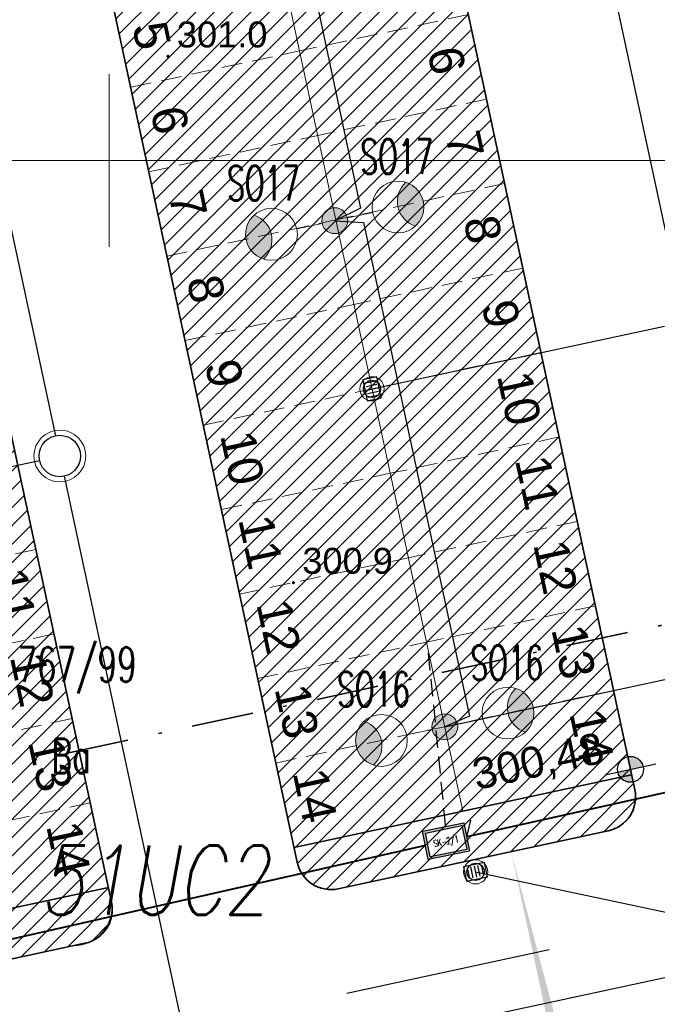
# Model space of a CAD drawing. Header units: metres. Extents: x 6567600 to 13135881, y 5574237 to 11149086.
# Tile 83 of 120: x 6567897 to 6567916, y 5574476 to 5574504. Entities that reach past the tile are written whole.
import ezdxf
from ezdxf.enums import TextEntityAlignment as Align

# ---------------------------------------------------------------- set-up
doc = ezdxf.new("R2010")
doc.units = ezdxf.units.M
for name, pattern in [('SEL_r', [1.5, 1, -0.5]), ('zzzxref_260316$0$PR1183 Chorzów Metalowców V09_TT$0$Kropki i Kreski', [3.6, 1.8, -0.9, 0, -0.9]), ('zzzxref_260316$0$PR1183 Chorzów Metalowców V09_TT$0$Przerywana gęsta', [0.9, 0.6, -0.3])]:
    doc.linetypes.add(name, pattern=pattern)
for name, color, linetype in [('SEL_atrybut_bloku1', 7, 'Continuous'), ('SEL_atrybut_bloku2', 9, 'Continuous'), ('SEN_atrybut_bloku1', 7, 'Continuous'), ('SEN_atrybut_bloku2', 9, 'Continuous'), ('zzzxref_260316$0$_MDCP$0$OTRN_O', 7, 'Continuous'), ('zzzxref_260316$0$PR1183 Chorzów Metalowców V09_TT$0$FORMA - Arch 01 - PZT 1 Strefy', 7, 'Continuous'), ('zzzxref_260316$0$PR1183 Chorzów Metalowców V09_TT$0$FORMA - Arch 01 - PZT-3 Ukształtowanie terenu', 7, 'Continuous'), ('zzzxref_260316$0$PR1183 Chorzów Metalowców V09_TT$0$FORMA - Arch 01 - PZT-3 Zagospodarowanie', 7, 'Continuous'), ('zzzxref_260316$0$PR1183 Chorzów Metalowców V09_TT$0$FORMA - Arch 01 - PZT-5 Opisy ogólne', 7, 'Continuous')]:
    doc.layers.add(name, color=color, linetype=linetype)
for name, color, linetype, lineweight in [('SEL_kanalizacja_kablowa_nN', 1, 'SEL_knN', 40), ('SEL_sieci_kable_nN', 1, 'SEL_eN', 30), ('SEL_sieci_oswietlenie_oprawy', 152, 'Continuous', 20), ('SEL_sieci_pomocnicza_przerywana', 140, 'SEL_r', 25), ('SEN_studnia_kablowa_typ', 30, 'Continuous', 20), ('zzzxref_260316$0$_MDCP$0$EGB_DzialkaEwidencyjna', 7, 'Continuous', 18), ('zzzxref_260316$0$_MDCP$0$EGB_KonturUzytkuGruntowego', 92, 'Continuous', 18), ('zzzxref_260316$0$_MDCP$0$MP_LINIE_REGULAC', 135, 'Continuous', 40), ('zzzxref_260316$0$_MDCP$0$OTRN', 7, 'Continuous', 13), ('zzzxref_260316$0$_MDCP$0$PARRA', 7, 'Continuous', 13), ('zzzxref_260316$0$_MDCP$1$PARSI', 7, 'Continuous', 20), ('zzzxref_260316$0$_TT_KAN_D_II etap', 116, 'Continuous', 25), ('zzzxref_260316$0$_TT_KAN_D_WPUST', 7, 'Continuous', 25)]:
    doc.layers.add(name, color=color, linetype=linetype, lineweight=lineweight)
doc.layers.add('SEL_sieci_kable_nN_oswietlenie', color=7, linetype='SEL_eNN', lineweight=30, true_color=0xff7a7a)
doc.styles.add('ARIAL', font='ARIALN.TTF', dxfattribs={"width": 0.8})
doc.styles.add('ROMANS', font='romans.shx', dxfattribs={"width": 0.8})
doc.styles.add('zzzxref_260316$0$$TD_AUDIT_GENERATED_(9E133)', font='simplex.shx')
doc.styles.add('zzzxref_260316$0$$TD_AUDIT_GENERATED_(9E16A)', font='arial.ttf', dxfattribs={"width": 0.9})
doc.styles.add('zzzxref_260316$0$$TD_AUDIT_GENERATED_(B0E6E)', font='arial.ttf')
doc.styles.add('zzzxref_260316$0$$TD_AUDIT_GENERATED_(B0E75)', font='arial.ttf')
doc.linetypes.add('SEL_eN', pattern='A,5,["eN",ARIAL,S=1,R=0,X=1.8,Y=0.25],5', length=10)
doc.linetypes.add('SEL_eNN', pattern='A,5,["eNN",ARIAL,S=1,R=0,X=1.45,Y=0.25],5', length=10)
doc.linetypes.add('SEL_knN', pattern='A,5,["knN",ARIAL,S=1,R=0,X=1.8,Y=0.25],5', length=10)
pattern_1 = [(45, (0, 1.2501), (-0.265165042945, 0.265165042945), [])]

# ---------------------------------------------------------------- blocks, each defined once
blk = doc.blocks.new('oprawa zewnetrzna stojaca')
for points in [[(2.625, 0, 0.267949), (2.25, 0.65, 0.57735), (2.25, -0.65, 0.267949)], [(0.375, 0, 1), (-0.375, 0, 1)]]:
    blk.add_hatch(color=256).paths.add_polyline_path(points)
blk.add_line((1.125, 0), (0.375, 0))
for centre, radius in [((1.875, 0), 0.75), ((0, 0), 0.375)]:
    blk.add_circle(centre, radius)
blk.add_arc((2.625, 0), 0.75, 120, 240)
at = {"layer": 'SEL_atrybut_bloku1', "style": 'ROMANS', "width": 0.6, "flags": 8}
blk.add_attdef('TYP', text='', height=1, dxfattribs=at).set_placement((1.873, 0.9), align=Align.CENTER)
at = {"layer": 'SEL_atrybut_bloku2', "style": 'ROMANS', "width": 0.6, "flags": 8}
for tag, p in [('OPIS1', (1.873, -1.638)), ('OPIS2', (1.873, -2.499))]:
    blk.add_attdef(tag, text='', height=0.75, dxfattribs=at).set_placement(p, align=Align.CENTER)
blk = doc.blocks.new('studnia_SK2_1')
at = {"linetype": 'Continuous'}
h = blk.add_hatch(color=256, dxfattribs=at)
h.paths.add_polyline_path([(-0.61, 0.84), (-0.61, 0), (0.61, 0), (0.61, 0.84)])
h.paths.add_polyline_path([(0.54, 0.77), (0.54, 0.07), (-0.54, 0.07), (-0.54, 0.77)], flags=16)
for points in [[(-0.61, 0.84), (0.61, 0.84), (0.61, 0), (-0.61, 0)], [(-0.54, 0.77), (0.54, 0.77), (0.54, 0.07), (-0.54, 0.07)]]:
    blk.add_lwpolyline(points, close=True, dxfattribs=at)
at = {"linetype": 'Continuous', "flags": 128}
for points in [[(-0.61, 0.84), (0.61, 0.84), (0.61, 0), (-0.61, 0), (-0.61, 0.84)], [(-0.54, 0.77), (0.54, 0.77), (0.54, 0.07), (-0.54, 0.07), (-0.54, 0.77)]]:
    blk.add_lwpolyline(points, dxfattribs=at)
at = {"layer": 'SEN_atrybut_bloku1', "style": 'ROMANS', "width": 0.6, "flags": 8}
blk.add_attdef('TYP', text='', height=1, dxfattribs=at).set_placement((0, 0.94), align=Align.CENTER)
at = {"layer": 'SEN_atrybut_bloku2', "style": 'ROMANS', "width": 0.6, "flags": 8}
for tag, p in [('OPIS1', (0, -0.85)), ('OPIS2', (0, -1.7))]:
    blk.add_attdef(tag, text='', height=0.75, dxfattribs=at).set_placement(p, align=Align.CENTER)
at = {"layer": 'SEN_studnia_kablowa_typ', "color": 0, "style": 'ROMANS', "width": 0.6}
blk.add_text('SK-2/1', height=0.2, dxfattribs=at).set_placement((0, 0.42), align=Align.MIDDLE_CENTER)
blk = doc.blocks.new('zzzxref_260316$0$_MDCP$0$mzsk_3')
at = {"layer": 'zzzxref_260316$0$_MDCP$1$PARSI', "color": 0}
for p, q in [((-5, 0), (5, 0)), ((0, -5), (0, 0))]:
    blk.add_line(p, q, dxfattribs=at)
blk = doc.blocks.new('zzzxref_260316$0$_MDCP$0$OTRN')
at = {"layer": 'zzzxref_260316$0$_MDCP$0$OTRN', "color": 0, "const_width": 0.09}
blk.add_lwpolyline([(-0.045, 0, 1), (0.045, 0, 1)], format="xyb", close=True, dxfattribs=at)
at = {"layer": 'zzzxref_260316$0$_MDCP$0$OTRN_O', "color": 0, "style": 'zzzxref_260316$0$$TD_AUDIT_GENERATED_(9E16A)'}
blk.add_attdef('RZEDNA', (0.514, 0.515), '', height=1.5, dxfattribs=at)
blk = doc.blocks.new('zzzxref_260316$0$PR1183 Chorzów Metalowców V09_TT$0$Miejsca parkingowe 27[10]', base_point=(6567907.773, 5574515.189))
at = {"layer": 'zzzxref_260316$0$PR1183 Chorzów Metalowców V09_TT$0$FORMA - Arch 01 - PZT-3 Zagospodarowanie', "color": 7, "linetype": 'zzzxref_260316$0$PR1183 Chorzów Metalowców V09_TT$0$Przerywana gęsta', "lineweight": 13}
for p, q in [((6567910.4, 5574502.968), (6567905.511, 5574501.917)), ((6567910.925, 5574500.523), (6567906.037, 5574499.473)), ((6567911.45, 5574498.079), (6567906.562, 5574497.029)), ((6567911.976, 5574495.635), (6567907.087, 5574494.584)), ((6567912.501, 5574493.191), (6567907.613, 5574492.14)), ((6567913.026, 5574490.747), (6567908.138, 5574489.696)), ((6567913.552, 5574488.303), (6567908.663, 5574487.252)), ((6567914.077, 5574485.858), (6567909.189, 5574484.808)), ((6567914.602, 5574483.414), (6567909.714, 5574482.364))]:
    blk.add_line(p, q, dxfattribs=at)
at = {"layer": 'zzzxref_260316$0$PR1183 Chorzów Metalowców V09_TT$0$FORMA - Arch 01 - PZT-3 Zagospodarowanie', "color": 7, "lineweight": 13, "style": 'zzzxref_260316$0$$TD_AUDIT_GENERATED_(B0E75)'}
for tag, p in [('num_start_0', (6567907.146, 5574513.874)), ('num_start_1', (6567907.672, 5574511.43)), ('num_start_2', (6567908.197, 5574508.977)), ('num_start_3', (6567908.722, 5574506.541)), ('num_start_4', (6567909.248, 5574504.089)), ('num_start_5', (6567909.773, 5574501.644)), ('num_start_6', (6567910.298, 5574499.209)), ('num_start_7', (6567910.823, 5574496.756)), ('num_start_8', (6567911.349, 5574494.312)), ('num_start_9', (6567911.874, 5574491.868)), ('num_start_10', (6567912.399, 5574489.432)), ('num_start_11', (6567912.925, 5574486.988)), ('num_start_12', (6567913.45, 5574484.535)), ('num_start_13', (6567913.975, 5574482.099))]:
    blk.add_attdef(tag, text='', height=1, rotation=282.1296, dxfattribs=at).set_placement(p, align=Align.MIDDLE_CENTER)
blk = doc.blocks.new('zzzxref_260316$0$PR1183 Chorzów Metalowców V09_TT$0$Miejsca parkingowe 27[9]', base_point=(6567897.996, 5574513.087))
at = {"layer": 'zzzxref_260316$0$PR1183 Chorzów Metalowców V09_TT$0$FORMA - Arch 01 - PZT-3 Zagospodarowanie', "color": 7, "linetype": 'zzzxref_260316$0$PR1183 Chorzów Metalowców V09_TT$0$Przerywana gęsta', "lineweight": 13}
for p, q in [((6567900.623, 5574500.866), (6567905.511, 5574501.917)), ((6567901.148, 5574498.422), (6567906.037, 5574499.473)), ((6567901.674, 5574495.978), (6567906.562, 5574497.029)), ((6567902.199, 5574493.534), (6567907.087, 5574494.584)), ((6567902.724, 5574491.09), (6567907.613, 5574492.14)), ((6567903.25, 5574488.645), (6567908.138, 5574489.696)), ((6567903.775, 5574486.201), (6567908.663, 5574487.252)), ((6567904.3, 5574483.757), (6567909.189, 5574484.808)), ((6567904.825, 5574481.313), (6567909.714, 5574482.364))]:
    blk.add_line(p, q, dxfattribs=at)
at = {"layer": 'zzzxref_260316$0$PR1183 Chorzów Metalowców V09_TT$0$FORMA - Arch 01 - PZT-3 Zagospodarowanie', "color": 7, "lineweight": 13, "style": 'zzzxref_260316$0$$TD_AUDIT_GENERATED_(B0E75)'}
for tag, p in [('num_start_0', (6567899.132, 5574512.151)), ('num_start_1', (6567899.657, 5574509.707)), ('num_start_2', (6567900.182, 5574507.255)), ('num_start_3', (6567900.708, 5574504.819)), ('num_start_4', (6567901.233, 5574502.366)), ('num_start_5', (6567901.758, 5574499.922)), ('num_start_6', (6567902.284, 5574497.486)), ('num_start_7', (6567902.809, 5574495.033)), ('num_start_8', (6567903.334, 5574492.589)), ('num_start_9', (6567903.859, 5574490.145)), ('num_start_10', (6567904.385, 5574487.709)), ('num_start_11', (6567904.91, 5574485.265)), ('num_start_12', (6567905.435, 5574482.813)), ('num_start_13', (6567905.961, 5574480.377))]:
    blk.add_attdef(tag, text='', height=1, rotation=282.1296, dxfattribs=at).set_placement(p, align=Align.MIDDLE_CENTER)
blk = doc.blocks.new('zzzxref_260316$0$PR1183 Chorzów Metalowców V09_TT$0$Miejsca parkingowe 27[8]', base_point=(6567892.619, 5574511.932))
at = {"layer": 'zzzxref_260316$0$PR1183 Chorzów Metalowców V09_TT$0$FORMA - Arch 01 - PZT-3 Zagospodarowanie', "color": 7, "linetype": 'zzzxref_260316$0$PR1183 Chorzów Metalowców V09_TT$0$Przerywana gęsta', "lineweight": 13}
for p, q in [((6567897.872, 5574487.49), (6567892.984, 5574486.439)), ((6567898.398, 5574485.046), (6567893.509, 5574483.995)), ((6567898.923, 5574482.601), (6567894.035, 5574481.551)), ((6567899.448, 5574480.157), (6567894.56, 5574479.107))]:
    blk.add_line(p, q, dxfattribs=at)
at = {"layer": 'zzzxref_260316$0$PR1183 Chorzów Metalowców V09_TT$0$FORMA - Arch 01 - PZT-3 Zagospodarowanie', "color": 7, "lineweight": 13, "style": 'zzzxref_260316$0$$TD_AUDIT_GENERATED_(B0E75)'}
for tag, p in [('num_start_0', (6567891.992, 5574510.617)), ('num_start_1', (6567892.518, 5574508.173)), ('num_start_2', (6567893.043, 5574505.72)), ('num_start_3', (6567893.568, 5574503.284)), ('num_start_4', (6567894.094, 5574500.832)), ('num_start_5', (6567894.619, 5574498.388)), ('num_start_6', (6567895.144, 5574495.952)), ('num_start_7', (6567895.67, 5574493.499)), ('num_start_8', (6567896.195, 5574491.055)), ('num_start_9', (6567896.72, 5574488.611)), ('num_start_10', (6567897.245, 5574486.175)), ('num_start_11', (6567897.771, 5574483.731)), ('num_start_12', (6567898.296, 5574481.278)), ('num_start_13', (6567898.821, 5574478.842))]:
    blk.add_attdef(tag, text='', height=1, rotation=282.1296, dxfattribs=at).set_placement(p, align=Align.MIDDLE_CENTER)
blk = doc.blocks.new('zzzxref_260316$0$PR1183 Chorzów Metalowców V09_TT$0$Płaszczyzna odcinająca_2', base_point=(6567836.554, 5574468.225))
at = {"layer": 'zzzxref_260316$0$PR1183 Chorzów Metalowców V09_TT$0$FORMA - Arch 01 - PZT-5 Opisy ogólne', "color": 7, "linetype": 'zzzxref_260316$0$PR1183 Chorzów Metalowców V09_TT$0$Kropki i Kreski', "lineweight": 35}
blk.add_line((6567837.287, 5574468.383), (6567939.812, 5574490.418), dxfattribs=at)
blk = doc.blocks.new('zzzxref_260316$0$PR1183 Chorzów Metalowców V09_TT$0$Koty wysokościowe_76', base_point=(6567915.093, 5574481.13))
at = {"layer": 'zzzxref_260316$0$PR1183 Chorzów Metalowców V09_TT$0$FORMA - Arch 01 - PZT-3 Ukształtowanie terenu', "linetype": 'Continuous', "lineweight": 25}
for points in [[(6567915.093, 5574481.13), (6567915.46, 5574481.209), (6567915.402, 5574481.343), (6567915.297, 5574481.445), (6567915.161, 5574481.499), (6567915.014, 5574481.497)], [(6567915.093, 5574481.13), (6567914.726, 5574481.051), (6567914.785, 5574480.917), (6567914.89, 5574480.815), (6567915.026, 5574480.761), (6567915.172, 5574480.764)]]:
    blk.add_hatch(color=6, dxfattribs=at).paths.add_polyline_path(points)
at = {"layer": 'zzzxref_260316$0$PR1183 Chorzów Metalowców V09_TT$0$FORMA - Arch 01 - PZT-3 Ukształtowanie terenu', "color": 6, "linetype": 'Continuous', "lineweight": 25}
for p, q in [((6567915.251, 5574480.397), (6567914.936, 5574481.864)), ((6567914.36, 5574480.973), (6567915.826, 5574481.288))]:
    blk.add_line(p, q, dxfattribs=at)
blk.add_circle((6567915.093, 5574481.13), 0.375, dxfattribs=at)
at = {"layer": 'zzzxref_260316$0$PR1183 Chorzów Metalowców V09_TT$0$FORMA - Arch 01 - PZT-3 Ukształtowanie terenu', "color": 6, "lineweight": 25, "insert": (6567910.668, 5574480.366), "char_height": 0.9, "attachment_point": 7, "rotation": 12.1296, "style": 'zzzxref_260316$0$$TD_AUDIT_GENERATED_(B0E6E)'}
blk.add_mtext('\\A1;{\\pql;\\fArial|b0|i0|c238|p0;\\W1.000000;300,48}', dxfattribs=at)
blk = doc.blocks.new('zzzxref_260316')
at = {"layer": 'zzzxref_260316$0$PR1183 Chorzów Metalowców V09_TT$0$FORMA - Arch 01 - PZT 1 Strefy', "linetype": 'Continuous', "lineweight": 0, "true_color": 0x577933}
h = blk.add_hatch(dxfattribs=at)
h.set_pattern_fill('ANSI31', color=77, scale=3, style=0)
h.set_pattern_definition(pattern_1)
h.paths.add_polyline_path([(6567829, 5574518.49), (6567842.398, 5574472.369), (6567844.165, 5574472.882), (6567846.931, 5574463.362), (6567846.967, 5574485.722), (6567835.736, 5574537.98), (6567846.642, 5574540.324), (6567844.864, 5574548.6), (6567918.571, 5574564.441), (6567935.605, 5574485.184), (6567930.975, 5574478.018), (6567931.227, 5574476.845), (6567933.57, 5574477.348, 0.216609), (6567938.884, 5574481.335), (6567921.55, 5574569.11), (6567849.267, 5574552.203), (6567830.11, 5574547.72)])
at = {"layer": 'zzzxref_260316$0$PR1183 Chorzów Metalowców V09_TT$0$FORMA - Arch 01 - PZT 1 Strefy', "linetype": 'Continuous', "lineweight": 0, "true_color": 0x606060}
h = blk.add_hatch(dxfattribs=at)
h.set_pattern_fill('ANSI31', color=251, scale=3, style=0)
h.set_pattern_definition(pattern_1)
h.paths.add_polyline_path([(6567877.761, 5574471.437), (6567884.905, 5574472.973), (6567884.671, 5574474.061), (6567884.473, 5574474.979), (6567883.567, 5574479.143), (6567878.678, 5574478.092), (6567871.324, 5574512.311), (6567876.212, 5574513.361), (6567874.387, 5574521.856), (6567909.387, 5574529.379), (6567910.438, 5574524.49), (6567911.513, 5574524.721, 0.390142), (6567916.985, 5574532.464), (6567916.781, 5574533.525), (6567866.729, 5574522.767)])
at = {"layer": 'zzzxref_260316$0$PR1183 Chorzów Metalowców V09_TT$0$FORMA - Arch 01 - PZT 1 Strefy', "linetype": 'Continuous', "lineweight": 0, "true_color": 0x4b7a78}
h = blk.add_hatch(dxfattribs=at)
h.set_pattern_fill('ANSI31', color=137, scale=3, style=0)
h.set_pattern_definition(pattern_1)
h.paths.add_polyline_path([(6567897.994, 5574514.337), (6567905.348, 5574480.118), (6567915.125, 5574482.219), (6567907.77, 5574516.438)])
h = blk.add_hatch(dxfattribs=at)
h.set_pattern_fill('ANSI31', color=137, scale=3, style=0)
h.set_pattern_definition(pattern_1)
h.paths.add_polyline_path([(6567890.194, 5574476.861), (6567899.971, 5574478.963), (6567892.616, 5574513.181), (6567882.84, 5574511.08)])
at = {"layer": 'zzzxref_260316$0$PR1183 Chorzów Metalowców V09_TT$0$FORMA - Arch 01 - PZT 1 Strefy', "linetype": 'Continuous', "lineweight": 0, "true_color": 0x577933}
h = blk.add_hatch(dxfattribs=at)
h.set_pattern_fill('ANSI31', color=77, scale=3, style=0)
h.set_pattern_definition(pattern_1)
h.paths.add_polyline_path([(6567915.13, 5574482.221), (6567905.351, 5574480.119), (6567905.446, 5574479.691, 0.414214), (6567906.633, 5574478.923), (6567914.455, 5574480.604, 0.414214), (6567915.222, 5574481.792)])
h = blk.add_hatch(dxfattribs=at)
h.set_pattern_fill('ANSI31', color=77, scale=3, style=0)
h.set_pattern_definition(pattern_1)
h.paths.add_polyline_path([(6567899.974, 5574478.963), (6567890.194, 5574476.861), (6567890.289, 5574476.433, 0.414214), (6567891.477, 5574475.666), (6567899.298, 5574477.347, 0.414214), (6567900.066, 5574478.535)])
at = {"layer": 'zzzxref_260316$0$PR1183 Chorzów Metalowców V09_TT$0$FORMA - Arch 01 - PZT 1 Strefy', "linetype": 'Continuous', "lineweight": 0, "true_color": 0x606060}
h = blk.add_hatch(dxfattribs=at)
h.set_pattern_fill('ANSI31', color=251, scale=3, style=0)
h.set_pattern_definition(pattern_1)
h.paths.add_polyline_path([(6567899.852, 5574471.329, 0.414214), (6567899.085, 5574470.141), (6567899.358, 5574468.87, 0.414214), (6567900.546, 5574468.103), (6567931.668, 5574474.792), (6567930.975, 5574478.018)])
at = {"layer": 'zzzxref_260316$0$PR1183 Chorzów Metalowców V09_TT$0$FORMA - Arch 01 - PZT-3 Zagospodarowanie', "linetype": 'Continuous', "lineweight": 5}
blk.add_hatch(color=7, dxfattribs=at).paths.add_polyline_path([(6567913.182, 5574474.194), (6567911.64, 5574479.999), (6567912.9, 5574474.133)])
at = {"layer": 'Defpoints'}
blk.add_line((6567906.877, 5574475.907), (6567912.743, 5574477.168), dxfattribs=at)
at = {"layer": 'zzzxref_260316$0$_MDCP$0$PARRA'}
blk.add_lwpolyline([(6568000, 5574500), (6567600, 5574500)], dxfattribs=at)
at = {"layer": 'zzzxref_260316$0$_TT_KAN_D_II etap'}
for p, q in [((6567907.617, 5574493.387), (6567916.08, 5574495.206)), ((6567892.456, 5574490.133), (6567897.983, 5574491.321)), ((6567910.609, 5574479.414), (6567919.952, 5574477.434))]:
    blk.add_line(p, q, dxfattribs=at)
for points in [[(6567913.116, 5574511.854), (6567916.541, 5574495.918)], [(6567895.019, 5574507.965), (6567898.443, 5574492.033)], [(6567898.695, 5574490.86), (6567902.317, 5574474.007)], [(6567903.03, 5574473.546), (6567919.953, 5574477.183)]]:
    blk.add_lwpolyline(points, dxfattribs=at)
at = {"layer": 'zzzxref_260316$0$_TT_KAN_D_II etap', "lineweight": 13}
blk.add_circle((6567898.569, 5574491.447), 0.75, dxfattribs=at)
at = {"layer": 'zzzxref_260316$0$_TT_KAN_D_II etap', "lineweight": 30}
blk.add_circle((6567898.569, 5574491.447), 0.6, dxfattribs=at)
at = {"layer": 'zzzxref_260316$0$_TT_KAN_D_WPUST', "lineweight": 30}
for p, q in [((6567907.417, 5574493.559), (6567907.73, 5574493.625)), ((6567907.438, 5574493.456), (6567907.752, 5574493.522)), ((6567907.46, 5574493.354), (6567907.773, 5574493.42)), ((6567907.481, 5574493.255), (6567907.794, 5574493.322)), ((6567907.502, 5574493.153), (6567907.816, 5574493.219)), ((6567910.645, 5574479.264), (6567910.579, 5574479.577)), ((6567910.743, 5574479.284), (6567910.677, 5574479.598)), ((6567910.846, 5574479.306), (6567910.78, 5574479.62)), ((6567910.44, 5574479.22), (6567910.374, 5574479.534)), ((6567910.543, 5574479.242), (6567910.476, 5574479.556))]:
    blk.add_line(p, q, dxfattribs=at)
for points in [[(6567907.879, 5574493.13), (6567907.751, 5574493.736), (6567907.34, 5574493.65), (6567907.468, 5574493.043)], [(6567910.869, 5574479.683), (6567910.262, 5574479.555), (6567910.349, 5574479.144), (6567910.956, 5574479.272)]]:
    blk.add_lwpolyline(points, close=True, dxfattribs=at)
at = {"layer": 'zzzxref_260316$0$_TT_KAN_D_WPUST', "lineweight": 18}
for centre in [(6567907.61, 5574493.39), (6567910.609, 5574479.414)]:
    blk.add_circle(centre, 0.35, dxfattribs=at)
at = {"layer": 'zzzxref_260316$0$_TT_KAN_D_WPUST', "color": 96, "lineweight": 30}
for centre in [(6567907.61, 5574493.39), (6567910.609, 5574479.414)]:
    blk.add_circle(centre, 0.25, dxfattribs=at)
at = {"layer": 'zzzxref_260316$0$PR1183 Chorzów Metalowców V09_TT$0$FORMA - Arch 01 - PZT 1 Strefy', "color": 254, "linetype": 'Continuous', "lineweight": 13, "true_color": 0xd2d2ff}
for p, q in [((6567907.645, 5574517.037), (6567915.217, 5574481.791)), ((6567905.44, 5574479.69), (6567897.865, 5574514.935)), ((6567892.488, 5574513.779), (6567900.066, 5574478.535)), ((6567914.452, 5574480.604), (6567906.631, 5574478.923)), ((6567898.958, 5574477.274), (6567891.477, 5574475.666))]:
    blk.add_line(p, q, dxfattribs=at)
at = {"layer": 'zzzxref_260316$0$PR1183 Chorzów Metalowców V09_TT$0$FORMA - Arch 01 - PZT 1 Strefy', "color": 131, "linetype": 'Continuous', "lineweight": 13, "true_color": 0x97f4f0}
for p, q in [((6567915.125, 5574482.219), (6567907.77, 5574516.438)), ((6567897.994, 5574514.337), (6567905.348, 5574480.118)), ((6567899.971, 5574478.963), (6567892.616, 5574513.181)), ((6567905.348, 5574480.118), (6567915.125, 5574482.219)), ((6567890.194, 5574476.861), (6567899.971, 5574478.963))]:
    blk.add_line(p, q, dxfattribs=at)
at = {"layer": 'zzzxref_260316$0$PR1183 Chorzów Metalowców V09_TT$0$FORMA - Arch 01 - PZT 1 Strefy', "color": 71, "linetype": 'Continuous', "lineweight": 13, "true_color": 0xaff266}
for p, q in [((6567915.13, 5574482.221), (6567905.351, 5574480.119)), ((6567915.222, 5574481.792), (6567915.13, 5574482.221)), ((6567906.633, 5574478.923), (6567914.455, 5574480.604)), ((6567905.351, 5574480.119), (6567905.446, 5574479.691)), ((6567899.974, 5574478.963), (6567890.194, 5574476.861)), ((6567900.066, 5574478.535), (6567899.974, 5574478.963)), ((6567891.477, 5574475.666), (6567899.298, 5574477.347))]:
    blk.add_line(p, q, dxfattribs=at)
at = {"layer": 'zzzxref_260316$0$PR1183 Chorzów Metalowców V09_TT$0$FORMA - Arch 01 - PZT 1 Strefy', "color": 254, "linetype": 'Continuous', "lineweight": 13, "true_color": 0xd2d2ff}
for centre, radius, start, end in [((6567914.241, 5574481.58), 0.999, 282.212, 12.212), ((6567906.419, 5574479.902), 1.001, 192.2117, 282.2117), ((6567898.967, 5574478.383), 1.109, 269.5228, 7.8885)]:
    blk.add_arc(centre, radius, start, end, dxfattribs=at)
at = {"layer": 'zzzxref_260316$0$PR1183 Chorzów Metalowców V09_TT$0$FORMA - Arch 01 - PZT 1 Strefy', "color": 71, "linetype": 'Continuous', "lineweight": 13, "true_color": 0xaff266}
for centre, start, end in [((6567914.245, 5574481.582), 282.1296, 12.1296), ((6567906.423, 5574479.901), 192.1296, 282.1296), ((6567899.088, 5574478.325), 282.1296, 12.1296)]:
    blk.add_arc(centre, 1, start, end, dxfattribs=at)
at = {"layer": 'zzzxref_260316$0$PR1183 Chorzów Metalowców V09_TT$0$FORMA - Arch 01 - PZT-3 Zagospodarowanie', "color": 7, "linetype": 'Continuous', "lineweight": 35}
for p, q in [((6567915.22, 5574481.792), (6567907.645, 5574517.037)), ((6567905.443, 5574479.69), (6567897.868, 5574514.936)), ((6567900.066, 5574478.535), (6567892.491, 5574513.78)), ((6567905.351, 5574480.119), (6567915.128, 5574482.22)), ((6567914.452, 5574480.604), (6567906.631, 5574478.923)), ((6567890.197, 5574476.862), (6567899.974, 5574478.963)), ((6567899.298, 5574477.347), (6567891.477, 5574475.666))]:
    blk.add_line(p, q, dxfattribs=at)
at = {"layer": 'zzzxref_260316$0$PR1183 Chorzów Metalowców V09_TT$0$FORMA - Arch 01 - PZT-3 Zagospodarowanie', "color": 7, "linetype": 'Continuous', "lineweight": 18}
blk.add_line((6567902.885, 5574515.388), (6567910.239, 5574481.169), dxfattribs=at)
at = {"layer": 'zzzxref_260316$0$PR1183 Chorzów Metalowców V09_TT$0$FORMA - Arch 01 - PZT-3 Zagospodarowanie', "color": 7, "linetype": 'Continuous', "lineweight": 35}
for centre, start, end in [((6567914.242, 5574481.581), 282.1296, 12.1296), ((6567906.421, 5574479.901), 192.1296, 282.1296), ((6567899.088, 5574478.325), 282.1296, 12.1296)]:
    blk.add_arc(centre, 1, start, end, dxfattribs=at)
at = {"layer": 'zzzxref_260316$0$_MDCP$0$OTRN', "color": 14, "xscale": 0.5, "yscale": 0.5, "zscale": 0.5}
for p, values in [((6567901.702, 5574503.012, 301.047), {'RZEDNA': '301.0'}), ((6567905.335, 5574487.781, 300.864), {'RZEDNA': '300.9'})]:
    blk.add_blockref('zzzxref_260316$0$_MDCP$0$OTRN', p, dxfattribs=at).add_auto_attribs(values)
at = {"layer": 'zzzxref_260316$0$_MDCP$1$PARSI', "xscale": 0.5, "yscale": 0.5, "zscale": 0.5}
for rotation in [180.0000000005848, 1.16962990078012e-09]:
    blk.add_blockref('zzzxref_260316$0$_MDCP$0$mzsk_3', (6567900, 5574500), dxfattribs=dict(at, rotation=rotation))
at = {"layer": 'zzzxref_260316$0$PR1183 Chorzów Metalowców V09_TT$0$FORMA - Arch 01 - PZT-3 Ukształtowanie terenu', "color": 6, "lineweight": 25}
blk.add_blockref('zzzxref_260316$0$PR1183 Chorzów Metalowców V09_TT$0$Koty wysokościowe_76', (6567915.093, 5574482.38), dxfattribs=at)
at = {"layer": 'zzzxref_260316$0$PR1183 Chorzów Metalowców V09_TT$0$FORMA - Arch 01 - PZT-3 Zagospodarowanie', "color": 7, "linetype": 'zzzxref_260316$0$PR1183 Chorzów Metalowców V09_TT$0$Przerywana gęsta', "lineweight": 15}
ref = blk.add_blockref('zzzxref_260316$0$PR1183 Chorzów Metalowców V09_TT$0$Miejsca parkingowe 27[10]', (6567907.773, 5574516.439), dxfattribs=at)
ref.add_attrib('num_start_5', '6', dxfattribs={"color": 7, "lineweight": 13, "height": 1, "rotation": 282.1296, "style": 'zzzxref_260316$0$$TD_AUDIT_GENERATED_(B0E75)'}).set_placement((6567909.773, 5574502.895), align=Align.MIDDLE_CENTER)
ref.add_attrib('num_start_6', '7', dxfattribs={"color": 7, "lineweight": 13, "height": 1, "rotation": 282.1296, "style": 'zzzxref_260316$0$$TD_AUDIT_GENERATED_(B0E75)'}).set_placement((6567910.298, 5574500.459), align=Align.MIDDLE_CENTER)
ref.add_attrib('num_start_7', '8', dxfattribs={"color": 7, "lineweight": 13, "height": 1, "rotation": 282.1296, "style": 'zzzxref_260316$0$$TD_AUDIT_GENERATED_(B0E75)'}).set_placement((6567910.823, 5574498.006), align=Align.MIDDLE_CENTER)
ref.add_attrib('num_start_8', '9', dxfattribs={"color": 7, "lineweight": 13, "height": 1, "rotation": 282.1296, "style": 'zzzxref_260316$0$$TD_AUDIT_GENERATED_(B0E75)'}).set_placement((6567911.349, 5574495.562), align=Align.MIDDLE_CENTER)
ref.add_attrib('num_start_9', '10', dxfattribs={"color": 7, "lineweight": 13, "height": 1, "rotation": 282.1296, "style": 'zzzxref_260316$0$$TD_AUDIT_GENERATED_(B0E75)'}).set_placement((6567911.874, 5574493.118), align=Align.MIDDLE_CENTER)
ref.add_attrib('num_start_10', '11', dxfattribs={"color": 7, "lineweight": 13, "height": 1, "rotation": 282.1296, "style": 'zzzxref_260316$0$$TD_AUDIT_GENERATED_(B0E75)'}).set_placement((6567912.399, 5574490.682), align=Align.MIDDLE_CENTER)
ref.add_attrib('num_start_11', '12', dxfattribs={"color": 7, "lineweight": 13, "height": 1, "rotation": 282.1296, "style": 'zzzxref_260316$0$$TD_AUDIT_GENERATED_(B0E75)'}).set_placement((6567912.925, 5574488.238), align=Align.MIDDLE_CENTER)
ref.add_attrib('num_start_12', '13', dxfattribs={"color": 7, "lineweight": 13, "height": 1, "rotation": 282.1296, "style": 'zzzxref_260316$0$$TD_AUDIT_GENERATED_(B0E75)'}).set_placement((6567913.45, 5574485.785), align=Align.MIDDLE_CENTER)
ref.add_attrib('num_start_13', '14', dxfattribs={"color": 7, "lineweight": 13, "height": 1, "rotation": 282.1296, "style": 'zzzxref_260316$0$$TD_AUDIT_GENERATED_(B0E75)'}).set_placement((6567913.975, 5574483.349), align=Align.MIDDLE_CENTER)
ref = blk.add_blockref('zzzxref_260316$0$PR1183 Chorzów Metalowców V09_TT$0$Miejsca parkingowe 27[9]', (6567897.996, 5574514.337), dxfattribs=at)
ref.add_attrib('num_start_4', '5', dxfattribs={"color": 7, "lineweight": 13, "height": 1, "rotation": 282.1296, "style": 'zzzxref_260316$0$$TD_AUDIT_GENERATED_(B0E75)'}).set_placement((6567901.233, 5574503.616), align=Align.MIDDLE_CENTER)
ref.add_attrib('num_start_5', '6', dxfattribs={"color": 7, "lineweight": 13, "height": 1, "rotation": 282.1296, "style": 'zzzxref_260316$0$$TD_AUDIT_GENERATED_(B0E75)'}).set_placement((6567901.758, 5574501.172), align=Align.MIDDLE_CENTER)
ref.add_attrib('num_start_6', '7', dxfattribs={"color": 7, "lineweight": 13, "height": 1, "rotation": 282.1296, "style": 'zzzxref_260316$0$$TD_AUDIT_GENERATED_(B0E75)'}).set_placement((6567902.284, 5574498.736), align=Align.MIDDLE_CENTER)
ref.add_attrib('num_start_7', '8', dxfattribs={"color": 7, "lineweight": 13, "height": 1, "rotation": 282.1296, "style": 'zzzxref_260316$0$$TD_AUDIT_GENERATED_(B0E75)'}).set_placement((6567902.809, 5574496.283), align=Align.MIDDLE_CENTER)
ref.add_attrib('num_start_8', '9', dxfattribs={"color": 7, "lineweight": 13, "height": 1, "rotation": 282.1296, "style": 'zzzxref_260316$0$$TD_AUDIT_GENERATED_(B0E75)'}).set_placement((6567903.334, 5574493.839), align=Align.MIDDLE_CENTER)
ref.add_attrib('num_start_9', '10', dxfattribs={"color": 7, "lineweight": 13, "height": 1, "rotation": 282.1296, "style": 'zzzxref_260316$0$$TD_AUDIT_GENERATED_(B0E75)'}).set_placement((6567903.859, 5574491.395), align=Align.MIDDLE_CENTER)
ref.add_attrib('num_start_10', '11', dxfattribs={"color": 7, "lineweight": 13, "height": 1, "rotation": 282.1296, "style": 'zzzxref_260316$0$$TD_AUDIT_GENERATED_(B0E75)'}).set_placement((6567904.385, 5574488.96), align=Align.MIDDLE_CENTER)
ref.add_attrib('num_start_11', '12', dxfattribs={"color": 7, "lineweight": 13, "height": 1, "rotation": 282.1296, "style": 'zzzxref_260316$0$$TD_AUDIT_GENERATED_(B0E75)'}).set_placement((6567904.91, 5574486.515), align=Align.MIDDLE_CENTER)
ref.add_attrib('num_start_12', '13', dxfattribs={"color": 7, "lineweight": 13, "height": 1, "rotation": 282.1296, "style": 'zzzxref_260316$0$$TD_AUDIT_GENERATED_(B0E75)'}).set_placement((6567905.435, 5574484.063), align=Align.MIDDLE_CENTER)
ref.add_attrib('num_start_13', '14', dxfattribs={"color": 7, "lineweight": 13, "height": 1, "rotation": 282.1296, "style": 'zzzxref_260316$0$$TD_AUDIT_GENERATED_(B0E75)'}).set_placement((6567905.961, 5574481.627), align=Align.MIDDLE_CENTER)
ref = blk.add_blockref('zzzxref_260316$0$PR1183 Chorzów Metalowców V09_TT$0$Miejsca parkingowe 27[8]', (6567892.619, 5574513.182), dxfattribs=at)
ref.add_attrib('num_start_10', '11', dxfattribs={"color": 7, "lineweight": 13, "height": 1, "rotation": 282.1296, "style": 'zzzxref_260316$0$$TD_AUDIT_GENERATED_(B0E75)'}).set_placement((6567897.245, 5574487.425), align=Align.MIDDLE_CENTER)
ref.add_attrib('num_start_11', '12', dxfattribs={"color": 7, "lineweight": 13, "height": 1, "rotation": 282.1296, "style": 'zzzxref_260316$0$$TD_AUDIT_GENERATED_(B0E75)'}).set_placement((6567897.771, 5574484.981), align=Align.MIDDLE_CENTER)
ref.add_attrib('num_start_12', '13', dxfattribs={"color": 7, "lineweight": 13, "height": 1, "rotation": 282.1296, "style": 'zzzxref_260316$0$$TD_AUDIT_GENERATED_(B0E75)'}).set_placement((6567898.296, 5574482.528), align=Align.MIDDLE_CENTER)
ref.add_attrib('num_start_13', '14', dxfattribs={"color": 7, "lineweight": 13, "height": 1, "rotation": 282.1296, "style": 'zzzxref_260316$0$$TD_AUDIT_GENERATED_(B0E75)'}).set_placement((6567898.821, 5574480.093), align=Align.MIDDLE_CENTER)
at = {"layer": 'zzzxref_260316$0$PR1183 Chorzów Metalowców V09_TT$0$FORMA - Arch 01 - PZT-5 Opisy ogólne', "color": 7, "lineweight": 35}
blk.add_blockref('zzzxref_260316$0$PR1183 Chorzów Metalowców V09_TT$0$Płaszczyzna odcinająca_2', (6567836.554, 5574469.475), dxfattribs=at)
at = {"layer": 'zzzxref_260316$0$_MDCP$0$EGB_DzialkaEwidencyjna', "lineweight": 20, "style": 'zzzxref_260316$0$$TD_AUDIT_GENERATED_(9E133)', "width": 0.66}
blk.add_text('767/99', height=1, dxfattribs=at).set_placement((6567899.068, 5574485.412), align=Align.MIDDLE_CENTER)
at = {"layer": 'zzzxref_260316$0$_MDCP$0$EGB_KonturUzytkuGruntowego', "lineweight": 20, "style": 'zzzxref_260316$0$$TD_AUDIT_GENERATED_(9E133)', "width": 0.66}
blk.add_text('Ba', height=1, dxfattribs=at).set_placement((6567898.899, 5574482.766), align=Align.MIDDLE_CENTER)
at = {"layer": 'zzzxref_260316$0$_MDCP$0$MP_LINIE_REGULAC', "linetype": 'Continuous', "style": 'zzzxref_260316$0$$TD_AUDIT_GENERATED_(9E133)', "oblique": 10, "width": 0.75}
blk.add_text('51UC2', height=2, dxfattribs=at).set_placement((6567897.978, 5574478.174))

msp = doc.modelspace()

# ---------------------------------------------------------------- linework, layer by layer
at = {"layer": 'SEL_kanalizacja_kablowa_nN', "ltscale": 0.8}
for points in [[(6567923.453, 5574483.34), (6567910.353, 5574480.422)], [(6567909.157, 5574480.18), (6567895.127, 5574477.003)]]:
    msp.add_lwpolyline(points, dxfattribs=at)
at = {"layer": 'SEL_sieci_kable_nN_oswietlenie', "ltscale": 0.8}
msp.add_lwpolyline([(6567903.41, 5574512.944), (6567904.319, 5574512.491), (6567907.278, 5574498.617), (6567906.529, 5574498.256), (6567907.366, 5574498.204), (6567910.437, 5574483.916), (6567909.714, 5574483.614), (6567909.714, 5574483.614)], dxfattribs=at)
at = {"layer": 'SEL_sieci_kable_nN_oswietlenie', "ltscale": 0.5}
msp.add_lwpolyline([(6567909.714, 5574483.614), (6567925.191, 5574486.938)], dxfattribs=at)
at = {"layer": 'SEL_sieci_pomocnicza_przerywana', "ltscale": 0.5}
for points in [[(6567909.739, 5574480.763), (6567909.242, 5574485.809)], [(6567910.353, 5574480.422), (6567910.493, 5574480.986)]]:
    msp.add_lwpolyline(points, dxfattribs=at)

# ---------------------------------------------------------------- block references
at = {"ltscale": 0.5}
msp.add_blockref('zzzxref_260316', (0, 0), dxfattribs=at)
at = {"layer": 'SEL_sieci_kable_nN', "rotation": 11.42750792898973}
msp.add_blockref('studnia_SK2_1', (6567909.838, 5574479.889), dxfattribs=at)
at = {"layer": 'SEL_sieci_oswietlenie_oprawy'}
ref = msp.add_blockref('oprawa zewnetrzna stojaca', (6567906.529, 5574498.256), dxfattribs=dict(at, rotation=12.20053319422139))
ref.add_attrib('TYP', 'SO17', dxfattribs={"layer": 'SEL_atrybut_bloku1', "height": 1, "style": 'ROMANS', "width": 0.6, "flags": 8}).set_placement((6567908.327, 5574499.61), align=Align.CENTER)
ref = msp.add_blockref('oprawa zewnetrzna stojaca', (6567906.53, 5574498.256), dxfattribs=dict(at, rotation=192.2005331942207))
ref.add_attrib('TYP', 'SO17', dxfattribs={"layer": 'SEL_atrybut_bloku1', "height": 1, "style": 'ROMANS', "width": 0.6, "flags": 8}).set_placement((6567904.469, 5574498.841), align=Align.CENTER)
ref = msp.add_blockref('oprawa zewnetrzna stojaca', (6567909.715, 5574483.612), dxfattribs=dict(at, rotation=12.20053319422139))
ref.add_attrib('TYP', 'SO16', dxfattribs={"layer": 'SEL_atrybut_bloku1', "height": 1, "style": 'ROMANS', "width": 0.6, "flags": 8}).set_placement((6567911.513, 5574484.966), align=Align.CENTER)
ref = msp.add_blockref('oprawa zewnetrzna stojaca', (6567909.715, 5574483.612), dxfattribs=dict(at, rotation=192.200533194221))
ref.add_attrib('TYP', 'SO16', dxfattribs={"layer": 'SEL_atrybut_bloku1', "height": 1, "style": 'ROMANS', "width": 0.6, "flags": 8}).set_placement((6567907.655, 5574484.197), align=Align.CENTER)

doc.saveas('drawing.dxf')
